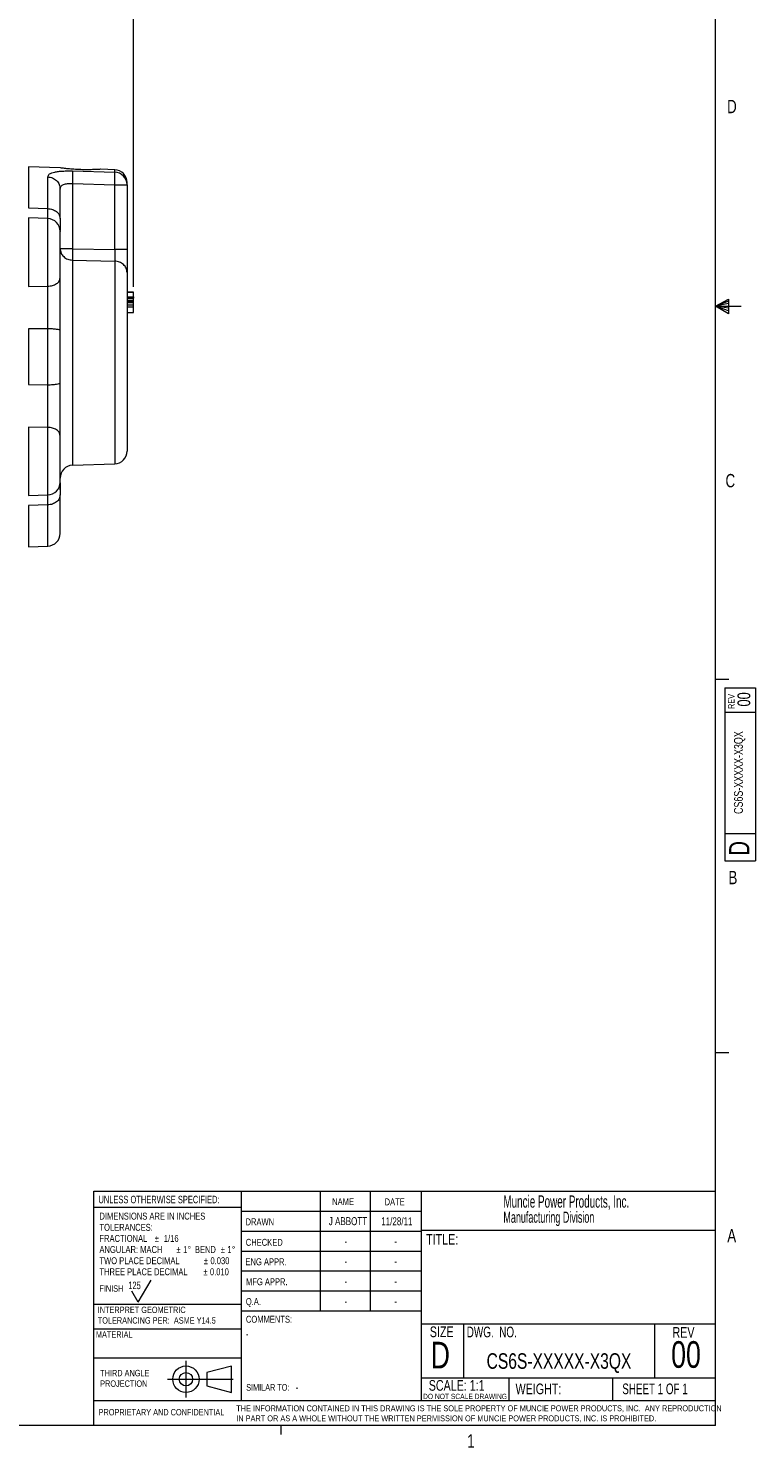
# Model space of a CAD drawing. Header units: inches. Extents: x 0.3 to 33.9, y 0.2 to 21.7.
# Tile 19 of 26: x 27.1 to 33.9, y 0.2 to 13.5. Entities that reach past the tile are written whole.
import ezdxf

# ---------------------------------------------------------------- set-up
doc = ezdxf.new("R2010")
doc.units = ezdxf.units.IN
doc.header["$MEASUREMENT"] = 0
doc.linetypes.add('CENTERX2', pattern=[0.8, 0.5, -0.1, 0.1, -0.1])
doc.layers.add('BORDER', color=7, linetype='Continuous', lineweight=15)
doc.layers.add('SLD-0', color=7, linetype='Continuous', lineweight=15)
doc.styles.add('SLDTEXTSTYLE0', font='TXT', dxfattribs={"width": 0.75})
doc.styles.add('SLDTEXTSTYLE1', font='TXT', dxfattribs={"width": 0.605})
doc.styles.add('SLDTEXTSTYLE2', font='TXT', dxfattribs={"width": 0.694444})
doc.styles.add('SLDTEXTSTYLE3', font='TXT', dxfattribs={"width": 0.6875})
doc.dimstyles.new('SLDDIMSTYLE0', dxfattribs={"dimtxt": 0.25, "dimasz": 0.13, "dimexe": 0, "dimexo": 0.0625, "dimgap": 0.0625, "dimtad": 0, "dimtih": 1, "dimtoh": 1, "dimdec": 4, "dimrnd": 1e-09, "dimzin": 12, "dimdsep": 46, "dimtxsty": 'SLDTEXTSTYLE0', "dimsah": 1, "dimcen": 0.09, "dimadec": 0, "dimazin": 3, "dimtfac": 1, "dimtdec": 4, "dimtofl": 0, "dimtmove": 0, "dimatfit": 3, "dimfxl": 1, "dimfrac": 2, "dimtolj": 1, "dimtzin": 12, "dimarcsym": 0})

# ---------------------------------------------------------------- blocks, each defined once
blk = doc.blocks.new('Block1')
at = {"layer": 'SLD-0', "color": 1, "linetype": 'CENTERX2'}
for p, q in [((3.162, 0.867), (3.162, 0.522)), ((2.989, 0.695), (3.334, 0.695))]:
    blk.add_line(p, q, dxfattribs=at)
at = {"layer": 'SLD-0', "color": 1}
for p, q in [((3.589, 0.818), (3.359, 0.758)), ((3.589, 0.571), (3.589, 0.818)), ((3.334, 0.695), (3.604, 0.695)), ((3.359, 0.758), (3.359, 0.632)), ((3.359, 0.632), (3.589, 0.571))]:
    blk.add_line(p, q, dxfattribs=at)
for radius in [0.124, 0.0629]:
    blk.add_circle((3.162, 0.695), radius, dxfattribs=at)
blk = doc.blocks.new('SW_NOTE_0')
at = {"layer": 'SLD-0', "color": 0, "char_height": 0.06, "attachment_point": 1, "style": 'SLDTEXTSTYLE0'}
for s, insert in [('THIRD ANGLE', (0, 0.077)), ('PROJECTION', (0, -0.022))]:
    blk.add_mtext(s, dxfattribs=dict(at, insert=insert))
blk = doc.blocks.new('SW_NOTE_1')
at = {"layer": 'SLD-0', "color": 0, "char_height": 0.055, "attachment_point": 1, "style": 'SLDTEXTSTYLE0'}
for s, insert in [('THE INFORMATION CONTAINED IN THIS DRAWING IS THE SOLE PROPERTY OF MUNCIE POWER PRODUCTS, INC.  ANY REPRODUCTION', (0, 0.071)), ('IN PART OR AS A WHOLE WITHOUT THE WRITTEN PERMISSION OF MUNCIE POWER PRODUCTS, INC. IS PROHIBITED.', (0, -0.023))]:
    blk.add_mtext(s, dxfattribs=dict(at, insert=insert))
blk = doc.blocks.new('SW_NOTE_2')
at = {"layer": 'SLD-0', "color": 0, "char_height": 0.065, "attachment_point": 1, "style": 'SLDTEXTSTYLE0'}
for s, insert in [('DIMENSIONS ARE IN INCHES', (0, 0.084)), ('TOLERANCES:', (0, -0.021)), ('FRACTIONAL', (0, -0.125)), ('%%p', (0.518, -0.125)), ('1/16', (0.604, -0.125)), ('ANGULAR: MACH', (0, -0.229)), ('%%p', (0.723, -0.229)), ('1', (0.785, -0.229)), ('%%d', (0.829, -0.229)), ('BEND', (0.895, -0.229)), ('%%p', (1.137, -0.229)), ('1', (1.199, -0.229)), ('%%d', (1.243, -0.229)), ('TWO PLACE DECIMAL', (0, -0.334)), ('%%p', (0.979, -0.334)), ('0.030', (1.041, -0.334)), ('THREE PLACE DECIMAL', (0, -0.438)), ('%%p', (0.974, -0.438)), ('0.010', (1.036, -0.438))]:
    blk.add_mtext(s, dxfattribs=dict(at, insert=insert))
blk = doc.blocks.new('SW_NOTE_3')
at = {"layer": 'SLD-0', "color": 0, "char_height": 0.06, "attachment_point": 1, "style": 'SLDTEXTSTYLE0'}
for s, insert in [('INTERPRET GEOMETRIC', (0, 0.077)), ('TOLERANCING PER:  ASME Y14.5', (0, -0.022))]:
    blk.add_mtext(s, dxfattribs=dict(at, insert=insert))
blk = doc.blocks.new('SW_NOTE_4')
at = {"layer": 'SLD-0', "color": 0, "attachment_point": 1, "style": 'SLDTEXTSTYLE1'}
for s, insert, char_height in [('Muncie Power Products, Inc.', (0, 0.147), 0.11458), ('Manufacturing Division', (0, -0.005), 0.10417)]:
    blk.add_mtext(s, dxfattribs=dict(at, insert=insert, char_height=char_height))
blk = doc.blocks.new('*D21')
at = {"layer": 'SLD-0'}
for p, q in [((24.024, 12.222), (24.024, 15.924)), ((28.066, 11.091), (28.066, 15.924)), ((24.024, 15.799), (25.427, 15.799)), ((25.566, 15.836), (25.515, 15.836)), ((25.515, 15.836), (25.515, 15.439)), ((26.524, 15.836), (26.575, 15.836)), ((26.575, 15.836), (26.575, 15.439)), ((28.066, 15.799), (26.664, 15.799)), ((25.515, 15.439), (25.566, 15.439)), ((26.575, 15.439), (26.524, 15.439))]:
    blk.add_line(p, q, dxfattribs=at)
for points in [[(24.024, 15.799), (24.154, 15.779), (24.154, 15.819)], [(28.066, 15.799), (27.936, 15.819), (27.936, 15.779)]]:
    blk.add_solid(points, dxfattribs=at)
at = {"layer": 'SLD-0', "char_height": 0.25, "attachment_point": 1, "style": 'SLDTEXTSTYLE0'}
for s, insert in [('4.04', (25.62, 16.209, -0.439)), ('102.7', (25.63, 15.761, -0.439))]:
    blk.add_mtext(s, dxfattribs=dict(at, insert=insert))

msp = doc.modelspace()

# ---------------------------------------------------------------- linework, layer by layer
at = {"color": 7, "linetype": 'Continuous', "lineweight": 15}
for p, q in [((27.37747, 12.20729), (27.08103, 12.21764)), ((27.26267, 11.82493), (27.26267, 12.12225)), ((27.49429, 12.17788), (27.89067, 12.1663)), ((27.89067, 12.18937), (27.75925, 12.19396)), ((27.49429, 12.05967), (27.49429, 11.44848)), ((27.49429, 12.05967), (27.89067, 12.04795)), ((27.89067, 11.43997), (27.89067, 12.04795)), ((27.89067, 12.04795), (28.00648, 12.04795)), ((28.00648, 12.04795), (28.00648, 11.43997)), ((27.08103, 11.8313), (27.26267, 11.82493)), ((27.26267, 11.73137), (27.08103, 11.73771)), ((27.49429, 11.44848), (27.89067, 11.43997)), ((27.49429, 11.34169), (27.89067, 11.33278)), ((27.08103, 11.09406), (27.26267, 11.09722)), ((28.00648, 11.04294), (28.06648, 11.04294)), ((28.06648, 11.04206), (28.00648, 11.04206)), ((28.00648, 11.04176), (28.06648, 11.04176)), ((28.00648, 11.04147), (28.06648, 11.04147)), ((28.00648, 10.99887), (28.06648, 10.99887)), ((28.00648, 10.98383), (28.06648, 10.98383)), ((28.00648, 10.96659), (28.06648, 10.96659)), ((28.00648, 10.95303), (28.06648, 10.95303)), ((28.06648, 10.93976), (28.00648, 10.93976)), ((28.06648, 10.9178), (28.00648, 10.9178)), ((28.06648, 10.90144), (28.00648, 10.90144)), ((28.00648, 10.85058), (28.06648, 10.85058)), ((27.26267, 10.69792), (27.08103, 10.69662)), ((27.08103, 10.69662), (27.08103, 10.17402)), ((27.26267, 10.17272), (27.26267, 10.69792)), ((27.08103, 10.17402), (27.26267, 10.17272)), ((27.26267, 9.77342), (27.08103, 9.77658)), ((27.49429, 9.41744), (27.89067, 9.43128)), ((27.37848, 9.18658), (27.37848, 9.13955)), ((27.08103, 9.13293), (27.26267, 9.13928)), ((27.26267, 9.04571), (27.08103, 9.03934)), ((27.08103, 8.653), (27.26267, 8.65935))]:
    msp.add_line(p, q, dxfattribs=at)
at = {"color": 8, "linetype": 'Continuous', "lineweight": 15}
for p, q in [((27.08103, 12.21764), (27.08103, 11.8313)), ((27.89067, 12.1663), (27.89067, 12.18937)), ((27.08103, 11.73771), (27.08103, 11.09406)), ((27.26267, 11.09722), (27.26267, 11.73137)), ((27.49429, 11.34169), (27.49429, 9.41744)), ((27.89067, 11.33278), (27.89067, 9.43128)), ((27.08103, 9.77658), (27.08103, 9.13293)), ((27.26267, 9.13928), (27.26267, 9.77342)), ((27.08103, 9.03934), (27.08103, 8.653)), ((27.26267, 8.65935), (27.26267, 9.04571))]:
    msp.add_line(p, q, dxfattribs=at)
at = {"color": 7, "linetype": 'Continuous', "lineweight": 15}
for centre, radius, start, end in [((27.88648, 12.06944), 0.12, 0, 88), ((27.88733, 12.0472), 0.11915, 0.363953, 88.393988), ((27.25848, 11.61144), 0.12, 0, 88), ((27.88648, 9.5512), 0.12, 272, 0), ((27.49848, 9.29751), 0.12, 92, 180), ((27.25848, 9.2592), 0.12, 272, 360), ((27.25848, 8.77927), 0.12, 272, 0)]:
    msp.add_arc(centre, radius, start, end, dxfattribs=at)
for points, knots in [([(27.26267, 12.12225), (27.26579, 12.13204), (27.27198, 12.15147), (27.31539, 12.16661), (27.36222, 12.1741), (27.40313, 12.17735), (27.4476, 12.17876), (27.47879, 12.17817), (27.49429, 12.17788)], [0, 0, 0, 0, 0.25722596, 0.51004716, 0.63510548, 0.75797202, 0.87973165, 1, 1, 1, 1]), ([(27.26267, 12.12225), (27.27797, 12.1201), (27.30859, 12.11581), (27.34673, 12.08928), (27.37331, 12.05214), (27.37676, 12.02294), (27.37848, 12.00833)], [0, 0, 0, 0, 0.25000014, 0.50000034, 0.74999994, 1, 1, 1, 1]), ([(27.4545, 12.19764), (27.43829, 12.19942), (27.40586, 12.20299), (27.37914, 12.20684), (27.37797, 12.207), (27.37746, 12.20707)], [0, 0, 0, 0, 0.36224622, 0.72456557, 1, 1, 1, 1]), ([(27.75924, 12.19372), (27.75931, 12.19372), (27.75949, 12.19373), (27.73664, 12.19228), (27.69616, 12.19043), (27.63988, 12.18925), (27.57384, 12.19004), (27.50845, 12.19312), (27.47122, 12.19624), (27.4545, 12.19764)], [0, 0, 0, 0, 0.09482811, 0.23832331, 0.38507298, 0.53853478, 0.69915364, 0.86496533, 1, 1, 1, 1]), ([(27.49429, 12.17788), (27.49465, 12.17405), (27.49538, 12.16641), (27.49569, 12.13842), (27.49538, 12.10165), (27.49465, 12.07367), (27.49429, 12.05967)], [0, 0, 0, 0, 0.25011364, 0.50000048, 0.74988636, 1, 1, 1, 1]), ([(27.89067, 12.04795), (27.89103, 12.06157), (27.89177, 12.08968), (27.89205, 12.12453), (27.89189, 12.14687), (27.89139, 12.16041), (27.89092, 12.16423), (27.89067, 12.1663)], [0, 0, 0, 0, 0.24177142, 0.49932118, 0.7003309, 0.83791544, 1, 1, 1, 1]), ([(27.37848, 12.00833), (27.37993, 12.01743), (27.38207, 12.0309), (27.39641, 12.04388), (27.41036, 12.05119), (27.42757, 12.05624), (27.44745, 12.05929), (27.47004, 12.06061), (27.48612, 12.05999), (27.49429, 12.05967)], [0, 0, 0, 0, 0.26493731, 0.39221223, 0.51680954, 0.63297437, 0.75169546, 0.87378729, 1, 1, 1, 1]), ([(27.37848, 11.73109), (27.37848, 11.76985), (27.37848, 11.84739), (27.37848, 11.94067), (27.37848, 11.98578), (27.37848, 12.00833)], [0, 0, 0, 0, 0.333260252, 0.666756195, 1, 1, 1, 1]), ([(28.00648, 12.04795), (28.00648, 12.05644), (28.00648, 12.06918), (28.00648, 12.06758), (28.00648, 12.06705)], [0, 0, 0, 0, 0.66655698, 1, 1, 1, 1]), ([(27.26267, 11.82493), (27.27797, 11.82316), (27.30859, 11.81963), (27.34673, 11.79777), (27.37331, 11.76718), (27.37676, 11.74312), (27.37848, 11.73109)], [0, 0, 0, 0, 0.25000005, 0.50000057, 0.75000057, 1, 1, 1, 1]), ([(27.37848, 11.73109), (27.37848, 11.70527), (27.37848, 11.656), (27.37848, 11.63088), (27.37848, 11.61892)], [0, 0, 0, 0, 0.524247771, 1, 1, 1, 1]), ([(27.37848, 11.17532), (27.37848, 11.19692), (27.37848, 11.24119), (27.37848, 11.32262), (27.37848, 11.40532), (27.37848, 11.48131), (27.37848, 11.54541), (27.37848, 11.5903), (27.37848, 11.61202), (27.37848, 11.60934), (27.37848, 11.60862)], [0, 0, 0, 0, 0.13191301, 0.27034786, 0.40878272, 0.54069575, 0.67260876, 0.81104383, 0.94947861, 1, 1, 1, 1]), ([(27.37848, 11.44848), (27.3802, 11.43479), (27.38365, 11.40741), (27.41023, 11.3726), (27.44838, 11.34772), (27.47899, 11.3437), (27.49429, 11.34169)], [0, 0, 0, 0, 0.249999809, 0.499999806, 0.750000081, 1, 1, 1, 1]), ([(27.49429, 11.44848), (27.47899, 11.44848), (27.44838, 11.44848), (27.41023, 11.44848), (27.38365, 11.44848), (27.3802, 11.44848), (27.37848, 11.44848)], [0, 0, 0, 0, 0.24999993, 0.50000033, 0.7500001, 1, 1, 1, 1]), ([(27.49429, 11.44848), (27.49409, 11.4375), (27.49368, 11.41555), (27.49352, 11.38519), (27.49368, 11.35907), (27.49409, 11.34748), (27.49429, 11.34169)], [0, 0, 0, 0, 0.2500447, 0.50000024, 0.74995524, 1, 1, 1, 1]), ([(27.89067, 11.43997), (27.89093, 11.42567), (27.89136, 11.40157), (27.89145, 11.37089), (27.89124, 11.34818), (27.89086, 11.33782), (27.89067, 11.33278)], [0, 0, 0, 0, 0.32249374, 0.54318376, 0.77777711, 1, 1, 1, 1]), ([(28.00648, 11.43997), (28.00476, 11.43997), (28.00131, 11.43997), (27.97473, 11.43997), (27.93659, 11.43997), (27.90597, 11.43997), (27.89067, 11.43997)], [0, 0, 0, 0, 0.2499998, 0.50000062, 0.74999989, 1, 1, 1, 1]), ([(28.00648, 11.22558), (28.00476, 11.23932), (28.00131, 11.26681), (27.97473, 11.30175), (27.93659, 11.32672), (27.90597, 11.33076), (27.89067, 11.33278)], [0, 0, 0, 0, 0.2499998, 0.50000045, 0.74999985, 1, 1, 1, 1]), ([(28.00648, 11.43997), (28.00648, 11.41787), (28.00648, 11.37366), (28.00648, 11.31266), (28.00648, 11.26011), (28.00648, 11.2371), (28.00648, 11.22558)], [0, 0, 0, 0, 0.24984467, 0.49968699, 0.74963891, 1, 1, 1, 1]), ([(28.00648, 11.22558), (28.00648, 11.20263), (28.00648, 11.15575), (28.00648, 11.05932), (28.00648, 10.94382), (28.00648, 10.8111), (28.00648, 10.66729), (28.00648, 10.51878), (28.00648, 10.37218), (28.00648, 10.23077), (28.00648, 10.0946), (28.00648, 9.96418), (28.00648, 9.8434), (28.00648, 9.73841), (28.00648, 9.65408), (28.00648, 9.59426), (28.00648, 9.55779), (28.00648, 9.55337), (28.00648, 9.5512)], [0, 0, 0, 0, 0.05942548, 0.12141017, 0.18522662, 0.25000001, 0.31477339, 0.37858985, 0.44057453, 0.50000001, 0.55942548, 0.62141016, 0.68522661, 0.75, 0.81477339, 0.87858984, 0.94057453, 1, 1, 1, 1]), ([(27.26267, 11.09722), (27.27797, 11.09869), (27.30859, 11.10163), (27.34673, 11.11982), (27.37331, 11.14528), (27.37676, 11.16531), (27.37848, 11.17532)], [0, 0, 0, 0, 0.25000018, 0.50000083, 0.75000079, 1, 1, 1, 1]), ([(27.26267, 10.69792), (27.2627, 10.70644), (27.26277, 10.72486), (27.26287, 10.75656), (27.26295, 10.78849), (27.26301, 10.82091), (27.26306, 10.85435), (27.2631, 10.90957), (27.26306, 10.97296), (27.26292, 11.0417), (27.26276, 11.07783), (27.26267, 11.09722)], [0, 0, 0, 0, 0.06017951, 0.13011373, 0.22233811, 0.28341208, 0.35790137, 0.45761697, 0.67746228, 0.82693575, 1, 1, 1, 1]), ([(27.37848, 10.68019), (27.37848, 10.72452), (27.37848, 10.81314), (27.37848, 10.94481), (27.37848, 11.06935), (27.37848, 11.14), (27.37848, 11.17532)], [0, 0, 0, 0, 0.25062751, 0.50100173, 0.75057764, 1, 1, 1, 1]), ([(28.06648, 10.99887), (28.06648, 11.00003), (28.06648, 11.00457), (28.06648, 11.01433), (28.06648, 11.02786), (28.06648, 11.03867), (28.06648, 11.0407), (28.06648, 11.04147)], [0, 0, 0, 0, 0.04482036, 0.17511398, 0.42442556, 0.78064412, 1, 1, 1, 1]), ([(28.06648, 10.99887), (28.06648, 10.9975), (28.06648, 10.99418), (28.06648, 10.98957), (28.06648, 10.98612), (28.06648, 10.98417), (28.06648, 10.98393), (28.06648, 10.98383)], [0, 0, 0, 0, 0.1913109, 0.4624584, 0.755434, 0.89960064, 1, 1, 1, 1]), ([(28.06648, 10.96659), (28.06648, 10.96694), (28.06648, 10.96784), (28.06648, 10.97375), (28.06648, 10.97948), (28.06648, 10.98352), (28.06648, 10.98383)], [0, 0, 0, 0, 0.23556405, 0.59219146, 0.96837156, 1, 1, 1, 1]), ([(28.06648, 10.95303), (28.06648, 10.95388), (28.06648, 10.95597), (28.06648, 10.95957), (28.06648, 10.9632), (28.06648, 10.96601), (28.06648, 10.9664), (28.06648, 10.96659)], [0, 0, 0, 0, 0.1040664, 0.25607962, 0.50744709, 0.77248085, 1, 1, 1, 1]), ([(28.06648, 10.93976), (28.06648, 10.9399), (28.06648, 10.94023), (28.06648, 10.94274), (28.06648, 10.94623), (28.06648, 10.94984), (28.06648, 10.95204), (28.06648, 10.95303)], [0, 0, 0, 0, 0.17704909, 0.43190559, 0.69291506, 0.8626961, 1, 1, 1, 1]), ([(28.06648, 10.9178), (28.06648, 10.91788), (28.06648, 10.92188), (28.06648, 10.92873), (28.06648, 10.93619), (28.06648, 10.94019), (28.06648, 10.94062), (28.06648, 10.94079)], [0, 0, 0, 0, 0.00632566, 0.31517839, 0.63444329, 0.85579843, 1, 1, 1, 1]), ([(28.06648, 10.90144), (28.06648, 10.90286), (28.06648, 10.90624), (28.06648, 10.91136), (28.06648, 10.91537), (28.06648, 10.91752), (28.06648, 10.91773), (28.06648, 10.9178)], [0, 0, 0, 0, 0.170526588, 0.405102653, 0.725017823, 0.902481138, 1, 1, 1, 1]), ([(28.06648, 10.85058), (28.06648, 10.8511), (28.06648, 10.85264), (28.06648, 10.86306), (28.06648, 10.87723), (28.06648, 10.89003), (28.06648, 10.89688), (28.06648, 10.9004), (28.06648, 10.90144)], [0, 0, 0, 0, 0.14490829, 0.42914025, 0.73748587, 0.87560601, 0.96337003, 1, 1, 1, 1]), ([(27.37848, 10.68019), (27.37676, 10.68246), (27.37331, 10.68701), (27.34673, 10.69279), (27.30859, 10.69692), (27.27797, 10.69759), (27.26267, 10.69792)], [0, 0, 0, 0, 0.24999983, 0.49999954, 0.75000001, 1, 1, 1, 1]), ([(27.37848, 10.19045), (27.37848, 10.27208), (27.37848, 10.43532), (27.37848, 10.59857), (27.37848, 10.68019)], [0, 0, 0, 0, 0.5, 1, 1, 1, 1]), ([(27.26267, 10.17272), (27.27797, 10.17306), (27.30859, 10.17372), (27.34673, 10.17785), (27.37331, 10.18363), (27.37676, 10.18818), (27.37848, 10.19045)], [0, 0, 0, 0, 0.24999999, 0.50000046, 0.75000017, 1, 1, 1, 1]), ([(27.26267, 9.77342), (27.26276, 9.79281), (27.26292, 9.82895), (27.26306, 9.89768), (27.2631, 9.96107), (27.26306, 10.0163), (27.26301, 10.04974), (27.26295, 10.08216), (27.26287, 10.11408), (27.26277, 10.14578), (27.2627, 10.1642), (27.26267, 10.17272)], [0, 0, 0, 0, 0.173064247, 0.322537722, 0.542383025, 0.64209863, 0.716587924, 0.777661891, 0.869886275, 0.939820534, 1, 1, 1, 1]), ([(27.37848, 9.69532), (27.37848, 9.73064), (27.37848, 9.8013), (27.37848, 9.92583), (27.37848, 10.0575), (27.37848, 10.14612), (27.37848, 10.19045)], [0, 0, 0, 0, 0.24942242, 0.49899827, 0.74937248, 1, 1, 1, 1]), ([(27.37848, 9.69532), (27.37676, 9.70533), (27.37331, 9.72536), (27.34673, 9.75082), (27.30859, 9.76901), (27.27797, 9.77195), (27.26267, 9.77342)], [0, 0, 0, 0, 0.24999921, 0.49999917, 0.74999982, 1, 1, 1, 1]), ([(27.37848, 9.26202), (27.37848, 9.2613), (27.37848, 9.25862), (27.37848, 9.28034), (27.37848, 9.32523), (27.37848, 9.38934), (27.37848, 9.46533), (27.37848, 9.54802), (27.37848, 9.62946), (27.37848, 9.67372), (27.37848, 9.69532)], [0, 0, 0, 0, 0.05052139, 0.18895617, 0.32739124, 0.45930425, 0.59121728, 0.72965214, 0.86808699, 1, 1, 1, 1]), ([(27.37844, 9.18658), (27.37842, 9.19472), (27.37837, 9.2113), (27.3781, 9.22803), (27.37771, 9.24155), (27.37682, 9.24405), (27.37644, 9.24512)], [0, 0, 0, 0, 0.23644686, 0.48129804, 0.77810719, 1, 1, 1, 1]), ([(27.37848, 9.13955), (27.37676, 9.12752), (27.37331, 9.10346), (27.34673, 9.07287), (27.30859, 9.05101), (27.27797, 9.04748), (27.26267, 9.04571)], [0, 0, 0, 0, 0.24999943, 0.49999943, 0.74999995, 1, 1, 1, 1]), ([(27.26267, 9.04571), (27.26276, 9.06033), (27.26292, 9.08756), (27.26306, 9.11995), (27.26307, 9.13252), (27.26308, 9.13945)], [0, 0, 0, 0, 0.34208042, 0.63753154, 1, 1, 1, 1]), ([(27.37848, 8.77927), (27.37848, 8.78142), (27.37848, 8.7857), (27.37848, 8.82004), (27.37848, 8.87331), (27.37848, 8.94582), (27.37848, 9.03324), (27.37848, 9.10437), (27.37848, 9.13955)], [0, 0, 0, 0, 0.172754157, 0.344354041, 0.514512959, 0.679754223, 0.841651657, 1, 1, 1, 1])]:
    msp.add_open_spline(points, degree=3, knots=knots, dxfattribs=at)
at = {"color": 8, "linetype": 'Continuous', "lineweight": 15}
for points, knots in [([(27.26308, 11.73156), (27.26307, 11.73838), (27.26306, 11.75086), (27.26292, 11.78308), (27.26276, 11.81032), (27.26267, 11.82493)], [0, 0, 0, 0, 0.35888281, 0.65599563, 1, 1, 1, 1]), ([(27.37848, 9.25172), (27.37848, 9.24074), (27.37848, 9.22569), (27.37848, 9.1949), (27.37848, 9.18658)], [0, 0, 0, 0, 0.72971096, 1, 1, 1, 1])]:
    msp.add_open_spline(points, degree=3, knots=knots, dxfattribs=at)
at = {"layer": 'BORDER'}
for p, q in [((27.6942, 0.6448), (27.6942, 2.60915)), ((27.6942, 2.60915), (33.52288, 2.60915)), ((29.07565, 2.60915), (29.07565, 0.6448)), ((29.81658, 2.60915), (29.81658, 1.48415)), ((30.28511, 2.60915), (30.28511, 1.48415)), ((30.76416, 2.60915), (30.76416, 0.6448)), ((29.07565, 2.45481), (27.6942, 2.45481)), ((29.07565, 2.42165), (30.76416, 2.42165)), ((29.07565, 2.23415), (30.76416, 2.23415)), ((30.76416, 2.242), (33.52288, 2.242)), ((29.07565, 2.04665), (30.76416, 2.04665)), ((28.11103, 1.56667), (28.23103, 1.77452)), ((30.76416, 1.85915), (29.07565, 1.85915)), ((28.11103, 1.56667), (28.05103, 1.67059)), ((30.76416, 1.67165), (29.07565, 1.67165)), ((27.6942, 1.54993), (29.07565, 1.54993)), ((30.76416, 1.48415), (29.07259, 1.48415)), ((30.76416, 1.36466), (33.52288, 1.36466)), ((31.1597, 1.36466), (31.1597, 0.85768)), ((32.95094, 1.36466), (32.95094, 0.85768)), ((27.6942, 1.31731), (29.07565, 1.31731)), ((27.6942, 1.04731), (29.07565, 1.04731)), ((30.76416, 0.85768), (33.52288, 0.85768)), ((31.5873, 0.85768), (31.5873, 0.6448)), ((32.55921, 0.85768), (32.55921, 0.6448)), ((27.69114, 0.6448), (27.69114, 0.4106)), ((27.69114, 0.6448), (33.52288, 0.6448))]:
    msp.add_line(p, q, dxfattribs=at)
at = {"layer": 'SLD-0'}
for p, q in [((33.52288, 0.4106), (33.52288, 21.4106)), ((33.52288, 10.9106), (33.64687, 10.97614)), ((33.64687, 10.95768), (33.52288, 10.9106)), ((33.64687, 10.93372), (33.52288, 10.9106)), ((33.64687, 10.97614), (33.64687, 10.83733)), ((33.64687, 10.89135), (33.52288, 10.9106)), ((33.64687, 10.86464), (33.52288, 10.9106)), ((33.64687, 10.83733), (33.52288, 10.9106)), ((33.52288, 10.9106), (33.76592, 10.9106)), ((33.52288, 7.4106), (33.64788, 7.4106)), ((33.61007, 7.33155), (33.89987, 7.33155)), ((33.61007, 7.33155), (33.61007, 5.70895)), ((33.89987, 7.33155), (33.89987, 5.70895)), ((33.89987, 7.09941), (33.61007, 7.09941)), ((33.61007, 5.96501), (33.89987, 5.96501)), ((33.61007, 5.70895), (33.89987, 5.70895)), ((33.52288, 3.9106), (33.64788, 3.9106)), ((33.52288, 0.4106), (0.52288, 0.4106)), ((29.44788, 0.4106), (29.44788, 0.3258))]:
    msp.add_line(p, q, dxfattribs=at)

# ---------------------------------------------------------------- block references
at = {"color": 7, "linetype": 'Continuous'}
msp.add_blockref('Block1', (25.39646, 0.1508), dxfattribs=at)
at = {"layer": 'SLD-0'}
for name, p in [('SW_NOTE_4', (31.53501, 2.42217)), ('SW_NOTE_2', (27.74737, 2.32361)), ('SW_NOTE_3', (27.73135, 1.44904)), ('SW_NOTE_0', (27.7542, 0.85635)), ('SW_NOTE_1', (29.03006, 0.52905))]:
    msp.add_blockref(name, p, dxfattribs=at)

# ---------------------------------------------------------------- texts
at = {"color": 7, "linetype": 'Continuous', "lineweight": 0, "char_height": 0.125, "attachment_point": 1, "style": 'SLDTEXTSTYLE0'}
for s, insert in [('D', (33.6323, 12.84506)), ('C', (33.61746, 9.33603)), ('B', (33.64505, 5.61286)), ('A', (33.63405, 2.25433)), ('1', (31.19544, 0.32903))]:
    msp.add_mtext(s, dxfattribs=dict(at, insert=insert))
at = {"color": 7, "linetype": 'Continuous', "lineweight": 0, "rotation": 90, "style": 'SLDTEXTSTYLE0'}
for s, insert, char_height, attachment_point in [('REV', (33.64215, 7.13138), 0.06, 1), ('00', (33.72971, 7.22198), 0.12, 2), ('CS6S-XXXXX-X3QX', (33.69692, 6.53503), 0.0833333, 2), ('D', (33.65132, 5.75594), 0.19, 1)]:
    msp.add_mtext(s, dxfattribs=dict(at, insert=insert, char_height=char_height, attachment_point=attachment_point))
at = {"layer": 'BORDER', "style": 'SLDTEXTSTYLE0'}
for s, insert, char_height, attachment_point in [('125', (28.01793, 1.76076), 0.07, 1), ('00', (33.24733, 1.20242), 0.25, 2), ('CS6S-XXXXX-X3QX', (32.05613, 1.08917), 0.1458333, 2), ('-', (29.58809, 0.79987), 0.0625, 1), ('PROPRIETARY AND CONFIDENTIAL', (27.73944, 0.56619), 0.06, 1)]:
    msp.add_mtext(s, dxfattribs=dict(at, insert=insert, char_height=char_height, attachment_point=attachment_point))
at = {"layer": 'SLD-0'}
for s, insert, char_height, attachment_point, style in [('UNLESS OTHERWISE SPECIFIED:', (27.73776, 2.56602), 0.07, 1, 'SLDTEXTSTYLE0'), ('NAME', (29.92933, 2.54334), 0.065, 1, 'SLDTEXTSTYLE0'), ('DATE', (30.4211, 2.54161), 0.065, 1, 'SLDTEXTSTYLE0'), ('DRAWN', (29.11723, 2.35436), 0.065, 1, 'SLDTEXTSTYLE0'), ('J ABBOTT', (30.07753, 2.3655), 0.075, 2, 'SLDTEXTSTYLE0'), ('11/28/11', (30.5363, 2.36436), 0.075, 2, 'SLDTEXTSTYLE0'), ('CHECKED', (29.11936, 2.162), 0.065, 1, 'SLDTEXTSTYLE0'), ('-', (30.05737, 2.17686), 0.075, 2, 'SLDTEXTSTYLE0'), ('-', (30.52589, 2.17686), 0.075, 2, 'SLDTEXTSTYLE0'), ('TITLE:', (30.81002, 2.20751), 0.1, 1, 'SLDTEXTSTYLE0'), ('ENG APPR.', (29.11647, 1.97948), 0.065, 1, 'SLDTEXTSTYLE0'), ('-', (30.05737, 1.98936), 0.075, 2, 'SLDTEXTSTYLE0'), ('-', (30.52589, 1.98936), 0.075, 2, 'SLDTEXTSTYLE0'), ('MFG APPR.', (29.12142, 1.79226), 0.065, 1, 'SLDTEXTSTYLE0'), ('-', (30.05737, 1.80186), 0.075, 2, 'SLDTEXTSTYLE0'), ('-', (30.52589, 1.80186), 0.075, 2, 'SLDTEXTSTYLE0'), ('FINISH', (27.74662, 1.72599), 0.06, 1, 'SLDTEXTSTYLE0'), ('Q.A.', (29.11979, 1.60634), 0.065, 1, 'SLDTEXTSTYLE0'), ('-', (30.05737, 1.61436), 0.075, 2, 'SLDTEXTSTYLE0'), ('-', (30.52589, 1.61436), 0.075, 2, 'SLDTEXTSTYLE0'), ('COMMENTS:', (29.12067, 1.44042), 0.065, 1, 'SLDTEXTSTYLE0'), ('SIZE', (30.84491, 1.34), 0.1, 1, 'SLDTEXTSTYLE0'), ('DWG.  NO.', (31.19141, 1.3386), 0.1, 1, 'SLDTEXTSTYLE2'), ('REV', (33.12071, 1.33469), 0.1, 1, 'SLDTEXTSTYLE0'), ('MATERIAL', (27.71414, 1.29434), 0.06, 1, 'SLDTEXTSTYLE0'), ('-', (29.12088, 1.29987), 0.0625, 1, 'SLDTEXTSTYLE0'), ('D', (30.8528, 1.19694), 0.25, 1, 'SLDTEXTSTYLE0'), ('SIMILAR TO:', (29.12367, 0.79987), 0.0625, 1, 'SLDTEXTSTYLE0'), ('SCALE: 1:1', (30.83503, 0.8377), 0.1, 1, 'SLDTEXTSTYLE0'), ('WEIGHT:', (31.64911, 0.80482), 0.1, 1, 'SLDTEXTSTYLE0'), ('SHEET 1 OF 1', (32.65008, 0.80515), 0.1, 1, 'SLDTEXTSTYLE3'), ('DO NOT SCALE DRAWING', (31.17503, 0.70917), 0.05, 2, 'SLDTEXTSTYLE0')]:
    msp.add_mtext(s, dxfattribs=dict(at, insert=insert, char_height=char_height, attachment_point=attachment_point, style=style))

# ---------------------------------------------------------------- dimensions: what is measured, and where the dimension line sits
dim = msp.add_linear_dim(base=(28.06648, 15.79879), p1=(24.02398, 12.1717), p2=(28.06648, 11.04147), dimstyle='SLDDIMSTYLE0', dxfattribs=at)
dim.commit()
dim.dimension.update_dxf_attribs({"geometry": '*D21', "text_midpoint": (26.04523, 15.79879), "dimtype": 160})

doc.saveas('drawing.dxf')
